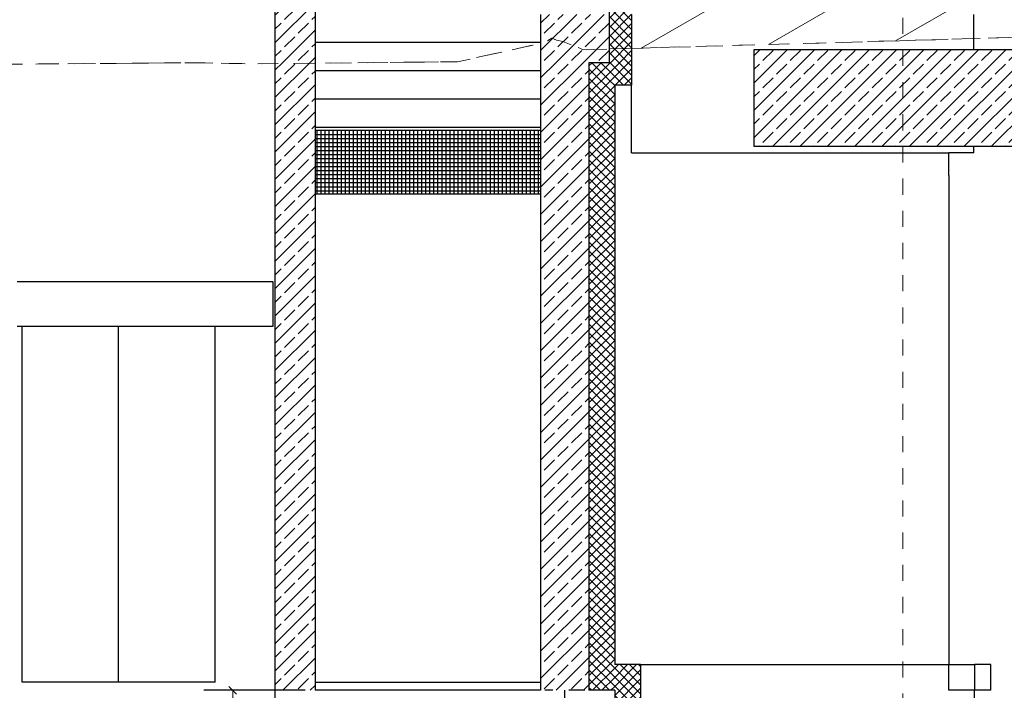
# Model space of a CAD drawing. Header units: metres. Extents: x -27.8 to 39.4, y -22.2 to 2.8.
# Tile 57 of 80: x 17.9 to 24.1, y -14.6 to -10.4. Entities that reach past the tile are written whole.
import ezdxf

# ---------------------------------------------------------------- set-up
doc = ezdxf.new("R2010")
doc.units = ezdxf.units.M
doc.header["$LTSCALE"] = 0.4
doc.header["$MEASUREMENT"] = 0
for name, pattern in [('Raster', [0.2, 0.1, -0.05, 0, -0.05]), ('Strichlinie', [0.2, 0.15, -0.05]), ('Strichlinie_ eng', [0.115, 0.075, -0.04]), ('Strichlinie_ lang', [0.529167, 0.3175, -0.211667])]:
    doc.linetypes.add(name, pattern=pattern)
doc.layers.get('0').update_dxf_attribs({"color": 8, "lineweight": 9})
doc.layers.get('Defpoints').update_dxf_attribs({"color": 8, "lineweight": 9})
for name, color, linetype in [('Neubau__ GHIW - druckfeste Dämmung u BP', 8, 'Continuous'), ('Neubau__ GHIW - Perimeterdämmung', 8, 'Continuous'), ('Neubau__ GHIW - Perimeterdämmung Wand', 8, 'Continuous'), ('Neubau_A-Bodenplatte', 8, 'Continuous'), ('Neubau_A-Decken', 8, 'Continuous'), ('Neubau_A-Fundament', 8, 'Continuous'), ('Neubau_A-STB Wände', 8, 'Continuous'), ('Neubau_B-Treppe _ Geländer', 8, 'Continuous'), ('Neubau_R-Konstruktionsraster gross', 33, 'Continuous'), ('Neubau_S-Linien _ Schraffuren.2D', 8, 'Continuous')]:
    doc.layers.add(name, color=color, linetype=linetype)
doc.layers.add('S-Linien _ Schraffuren.2D', color=8, linetype='Continuous', lineweight=9)
doc.layers.add('T-Bemaßung', color=8, linetype='Continuous', lineweight=9)
doc.styles.add('ERSTELLTER_STIL_2', font='arial.ttf')
doc.dimstyles.new('ERSTELLTER_STIL__5', dxfattribs={"dimtxt": 0.0875, "dimasz": 0.0475, "dimexe": 0.18, "dimexo": 0.0625, "dimgap": 0, "dimtad": 1, "dimzin": 0, "dimdsep": 46, "dimtxsty": 'ERSTELLTER_STIL_2', "dimblk": 'ARROWHEAD_6', "dimblk1": 'ARROWHEAD_6', "dimblk2": 'ARROWHEAD_6', "dimcen": 0.09, "dimclrd": 7, "dimclre": 7, "dimclrt": 7, "dimazin": 0, "dimtfac": 1, "dimtdec": 4, "dimtmove": 0, "dimatfit": 3, "dimfxl": 1, "dimtolj": 1, "dimtzin": 0, "dimarcsym": 0})
pattern_1 = [(45, (388.31789, -10.175), (-0.084852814, 0.084852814), []), (45, (388.27546, -10.13257), (-0.084852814, 0.084852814), [0.09, -0.03])]
pattern_2 = [(45, (388.31789, -10.175), (-0.0282842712, 0.0282842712), []), (135, (388.31789, -10.175), (0.0282842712, 0.0282842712), [])]

# ---------------------------------------------------------------- blocks, each defined once
blk = doc.blocks.new('ARROWHEAD_6')
at = {"color": 0, "linetype": 'Continuous', "lineweight": 0}
for p, q in [((0, 0), (-1, 0)), ((-0.5, -0.5), (0.5, 0.5))]:
    blk.add_line(p, q, dxfattribs=at)
blk = doc.blocks.new('*D448')
at = {"layer": 'Defpoints', "color": 0, "linetype": 'Continuous', "transparency": 16777216}
for p in [(19.2687, -14.555), (19.78, -14.555), (19.53, -15.605)]:
    blk.add_point(p, dxfattribs=at)
at = {"layer": 'T-Bemaßung', "linetype": 'Continuous', "lineweight": -2, "transparency": 16777216}
for p, q in [((19.7175, -14.555), (19.0887, -14.555)), ((19.2687, -14.6025), (19.2687, -14.9736)), ((19.2687, -15.5575), (19.2687, -15.1934)), ((19.4675, -15.605), (19.0887, -15.605))]:
    blk.add_line(p, q, dxfattribs=at)
at = {"layer": 'T-Bemaßung', "linetype": 'Continuous', "lineweight": -2, "transparency": 16777216, "xscale": 0.0475, "yscale": 0.0475, "zscale": 0.0475}
for p, rotation in [((19.2687, -14.555), 90), ((19.2687, -15.605), 270)]:
    blk.add_blockref('ARROWHEAD_6', p, dxfattribs=dict(at, rotation=rotation))
at = {"layer": 'T-Bemaßung', "linetype": 'Continuous', "transparency": 16777216, "insert": (19.2687, -15.0835), "char_height": 0.0875, "attachment_point": 5, "rotation": 90, "style": 'ERSTELLTER_STIL_2'}
blk.add_mtext('\\A1;1.05', dxfattribs=at)

msp = doc.modelspace()

# ---------------------------------------------------------------- hatches: boundary and pattern name
at = {"layer": 'Neubau__ GHIW - druckfeste Dämmung u BP', "linetype": 'Continuous'}
h = msp.add_hatch(dxfattribs=at)
h.set_pattern_fill('DÄMMUNG__HART_1_0001', color=256, style=0, pattern_type=2)
h.set_pattern_definition(pattern_2)
h.paths.add_polyline_path([(21.61, -10.795), (21.745, -10.795), (21.745, -10.655), (21.61, -10.655)])
at = {"layer": 'Neubau__ GHIW - Perimeterdämmung', "linetype": 'Continuous'}
h = msp.add_hatch(dxfattribs=at)
h.set_pattern_fill('DÄMMUNG__HART_1_0001', color=256, style=0, pattern_type=2)
h.set_pattern_definition([(135, (388.31789, -10.175), (0.0282842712, 0.0282842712), []), (225, (388.31789, -10.175), (-0.0282842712, 0.0282842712), [])])
h.paths.add_polyline_path([(21.745, -9.875), (21.605, -9.875), (21.605, -10.655), (21.745, -10.655), (21.745, -10.355)])
at = {"layer": 'Neubau__ GHIW - Perimeterdämmung Wand', "linetype": 'Continuous'}
h = msp.add_hatch(dxfattribs=at)
h.set_pattern_fill('DÄMMUNG__HART_1_0001', color=256, style=0, pattern_type=2)
h.set_pattern_definition(pattern_2)
h.paths.add_polyline_path([(21.61, -10.655), (21.48, -10.655), (21.48, -14.555), (21.64, -14.555), (21.64, -10.795), (21.61, -10.795)])
h = msp.add_hatch(dxfattribs=at)
h.set_pattern_fill('DÄMMUNG__HART_1_0001', color=256, style=0, pattern_type=2)
h.set_pattern_definition(pattern_2)
h.paths.add_polyline_path([(21.64, -15.045), (21.8, -15.045), (21.8, -14.395), (21.64, -14.395)])
at = {"layer": 'Neubau_A-Decken', "linetype": 'Continuous'}
h = msp.add_hatch(dxfattribs=at)
h.set_pattern_fill('BETON__STAHLBETON_0001', color=256, style=0, pattern_type=2)
h.set_pattern_definition(pattern_1)
h.paths.add_polyline_path([(21.18, -10.355), (21.18, -10.655), (21.605, -10.655), (21.605, -10.355)])
at = {"layer": 'Neubau_A-Fundament', "linetype": 'Continuous'}
h = msp.add_hatch(dxfattribs=at)
h.set_pattern_fill('BETON__STAHLBETON_0001', color=256, style=0, pattern_type=2)
h.set_pattern_definition(pattern_1)
h.paths.add_polyline_path([(24.305, -10.575), (22.505, -10.575), (22.505, -11.175), (24.305, -11.175)])
at = {"layer": 'Neubau_A-STB Wände', "linetype": 'Continuous'}
h = msp.add_hatch(dxfattribs=at)
h.set_pattern_fill('BETON__STAHLBETON_0001', color=256, style=0, pattern_type=2)
h.set_pattern_definition(pattern_1)
h.paths.add_polyline_path([(19.78, -6.475), (19.53, -6.475), (19.53, -10.655), (19.78, -10.655)])
h = msp.add_hatch(dxfattribs=at)
h.set_pattern_fill('BETON__STAHLBETON_0001', color=256, style=0, pattern_type=2)
h.set_pattern_definition(pattern_1)
h.paths.add_polyline_path([(19.78, -10.655), (19.53, -10.655), (19.53, -14.555), (19.78, -14.555)])
h = msp.add_hatch(dxfattribs=at)
h.set_pattern_fill('BETON__STAHLBETON_0001', color=256, style=0, pattern_type=2)
h.set_pattern_definition(pattern_1)
h.paths.add_polyline_path([(21.18, -10.655), (21.18, -14.555), (21.48, -14.555), (21.48, -10.655)])
at = {"layer": 'Neubau_B-Treppe _ Geländer', "linetype": 'Continuous'}
h = msp.add_hatch(dxfattribs=at)
h.set_pattern_fill('BETON__FERTIGTEIL_TRÄGER_1D', color=256, style=0, pattern_type=2)
h.set_pattern_definition([(0, (388.31789, -10.175), (0, 0.025), []), (90, (388.31789, -10.175), (-0.025, 0), [])])
h.paths.add_polyline_path([(21.18, -11.0762), (19.78, -11.0762), (19.78, -11.4713), (21.18, -11.4713)])
at = {"layer": 'S-Linien _ Schraffuren.2D', "linetype": 'Continuous'}
h = msp.add_hatch(dxfattribs=at)
h.set_pattern_fill('ABSTANDSFLÄCHEN_0001', color=256, style=0, pattern_type=2)
h.set_pattern_definition([(30, (25.12363, -10.3803), (-0.1875, 0.32476), [])])
h.paths.add_polyline_path([(21.745, -10.195), (21.745, -10.5656), (26.9421, -10.4168), (27.7473, -10.3971), (28.3873, -10.3897), (28.5023, -10.3951), (28.5023, -10.2951), (27.5023, -10.195)])

# ---------------------------------------------------------------- linework, layer by layer
at = {"layer": 'Neubau__ GHIW - druckfeste Dämmung u BP', "linetype": 'Continuous'}
for p, q in [((21.745, -10.655), (21.745, -10.795)), ((21.745, -10.795), (21.64, -10.795)), ((21.745, -11.215), (23.715, -11.215)), ((23.715, -11.355), (23.715, -11.215))]:
    msp.add_line(p, q, dxfattribs=at)
at = {"layer": 'Neubau__ GHIW - Perimeterdämmung', "linetype": 'Continuous'}
for p, q in [((21.745, -10.355), (21.745, -10.655)), ((23.87, -10.575), (23.87, -10.355)), ((21.745, -11.215), (21.745, -10.795)), ((23.87, -11.215), (23.87, -11.175)), ((23.87, -11.215), (23.715, -11.215))]:
    msp.add_line(p, q, dxfattribs=at)
at = {"layer": 'Neubau__ GHIW - Perimeterdämmung', "linetype": 'Continuous', "flags": 128}
msp.add_lwpolyline([(21.605, -9.875), (21.605, -10.355), (21.605, -10.655)], dxfattribs=at)
at = {"layer": 'Neubau__ GHIW - Perimeterdämmung Wand', "linetype": 'Continuous'}
for p, q in [((21.64, -10.795), (21.64, -14.395)), ((23.715, -11.355), (23.715, -14.395)), ((21.8, -14.395), (21.64, -14.395)), ((21.8, -14.395), (23.715, -14.395)), ((21.8, -14.395), (21.8, -15.045)), ((23.715, -14.555), (23.715, -14.395)), ((23.715, -14.395), (23.875, -14.395)), ((23.975, -14.395), (23.875, -14.395)), ((23.875, -14.395), (23.875, -14.555)), ((23.975, -14.555), (23.975, -14.395)), ((21.64, -14.555), (21.64, -14.905)), ((23.875, -14.555), (23.715, -14.555)), ((23.875, -15.045), (23.875, -14.555)), ((23.975, -14.555), (23.875, -14.555))]:
    msp.add_line(p, q, dxfattribs=at)
at = {"layer": 'Neubau_A-Bodenplatte', "linetype": 'Continuous'}
for p, q in [((19.53, -14.555), (19.53, -14.905)), ((21.18, -14.555), (19.78, -14.555)), ((21.64, -14.555), (21.48, -14.555))]:
    msp.add_line(p, q, dxfattribs=at)
at = {"layer": 'Neubau_A-Decken', "linetype": 'Continuous'}
for p, q in [((21.18, -10.355), (21.18, -10.655)), ((21.605, -10.655), (21.48, -10.655))]:
    msp.add_line(p, q, dxfattribs=at)
at = {"layer": 'Neubau_A-Fundament', "linetype": 'Continuous'}
for p, q in [((22.505, -10.575), (22.505, -11.175)), ((24.305, -10.575), (22.505, -10.575)), ((24.305, -11.175), (22.505, -11.175))]:
    msp.add_line(p, q, dxfattribs=at)
at = {"layer": 'Neubau_A-STB Wände', "linetype": 'Continuous'}
for p, q in [((19.53, -6.475), (19.53, -10.655)), ((19.78, -7.3004), (19.78, -10.655)), ((19.53, -10.655), (19.53, -14.555)), ((19.78, -10.655), (19.78, -11.0563)), ((21.18, -10.655), (21.18, -11.0563)), ((21.48, -10.655), (21.48, -14.555)), ((19.78, -11.4713), (19.78, -14.555)), ((21.18, -11.4713), (21.18, -14.555)), ((17.93, -12.015), (19.5175, -12.015)), ((19.5175, -12.015), (19.5175, -12.295)), ((19.5175, -12.295), (17.93, -12.295)), ((17.96, -14.505), (17.96, -12.295)), ((18.56, -14.505), (18.56, -12.295)), ((19.16, -14.505), (19.16, -12.295)), ((18.56, -14.505), (17.96, -14.505)), ((19.16, -14.505), (18.56, -14.505)), ((19.78, -14.505), (21.18, -14.505))]:
    msp.add_line(p, q, dxfattribs=at)
at = {"layer": 'Neubau_A-STB Wände', "linetype": 'Continuous', "flags": 128}
for points in [[(19.78, -11.0563), (19.78, -11.0762), (19.78, -11.4713)], [(21.18, -11.0563), (21.18, -11.0762), (21.18, -11.4713)]]:
    msp.add_lwpolyline(points, dxfattribs=at)
at = {"layer": 'Neubau_B-Treppe _ Geländer', "linetype": 'Continuous'}
for p, q in [((19.78, -10.5275), (21.18, -10.5275)), ((19.78, -10.7037), (21.18, -10.7037)), ((19.78, -10.88), (21.18, -10.88)), ((21.18, -11.0563), (19.78, -11.0563)), ((21.18, -11.0762), (19.78, -11.0762)), ((21.18, -11.4713), (19.78, -11.4713))]:
    msp.add_line(p, q, dxfattribs=at)
at = {"layer": 'Neubau_R-Konstruktionsraster gross', "linetype": 'Raster', "lineweight": 9}
msp.add_line((23.43, -1.175), (23.43, -15.175), dxfattribs=at)
at = {"layer": 'Neubau_S-Linien _ Schraffuren.2D', "linetype": 'Strichlinie_ eng'}
for p, q in [((21.3304, -14.655), (21.3304, -14.455)), ((21.4554, -14.555), (21.2054, -14.555))]:
    msp.add_line(p, q, dxfattribs=at)
at = {"layer": 'S-Linien _ Schraffuren.2D', "linetype": 'Strichlinie_ lang', "flags": 128}
for points in [[(21.2503, -10.5021), (21.251, -10.5024), (21.2786, -10.5137), (21.3187, -10.5222), (21.4464, -10.5741), (26.9421, -10.4168), (27.7473, -10.3971), (27.7479, -10.3971), (27.7499, -10.3971), (28.3873, -10.3897), (28.5023, -10.3951)], [(-6, -10.6338), (13.8454, -10.6687), (15.6563, -10.6758), (15.6601, -10.6757), (17.0612, -10.6704), (19.0543, -10.6547), (19.3911, -10.6615), (20.6649, -10.649), (21.2048, -10.5292), (21.2503, -10.5021)]]:
    msp.add_lwpolyline(points, dxfattribs=at)
at = {"layer": 'S-Linien _ Schraffuren.2D', "linetype": 'Strichlinie', "flags": 128}
msp.add_lwpolyline([(13.8454, -10.6687), (15.6563, -10.6758), (17.0612, -10.6704), (19.0543, -10.6547), (19.3911, -10.6615), (20.6649, -10.649), (21.2048, -10.5292), (21.2503, -10.5021), (21.2786, -10.5137), (21.3187, -10.5222), (21.4464, -10.5741), (25.3122, -10.4635), (25.3122, -15.655), (21.47, -15.655), (20.42, -16.705), (17.04, -16.705), (15.99, -15.655), (2.115, -15.655), (-2.9008, -10.6392)], close=True, dxfattribs=at)

# ---------------------------------------------------------------- dimensions: what is measured, and where the dimension line sits
at = {"layer": 'T-Bemaßung', "linetype": 'Continuous'}
dim = msp.add_linear_dim(base=(19.2687, -14.555), p1=(19.53, -15.605), p2=(19.78, -14.555), angle=90, dimstyle='ERSTELLTER_STIL__5', override={"dimclrd": 256, "dimclre": 256, "dimclrt": 256}, dxfattribs=at)
dim.commit()
dim.dimension.update_dxf_attribs({"geometry": '*D448', "text_midpoint": (19.2687, -15.0835), "dimtype": 160, "text_rotation": 90})

doc.saveas('drawing.dxf')
